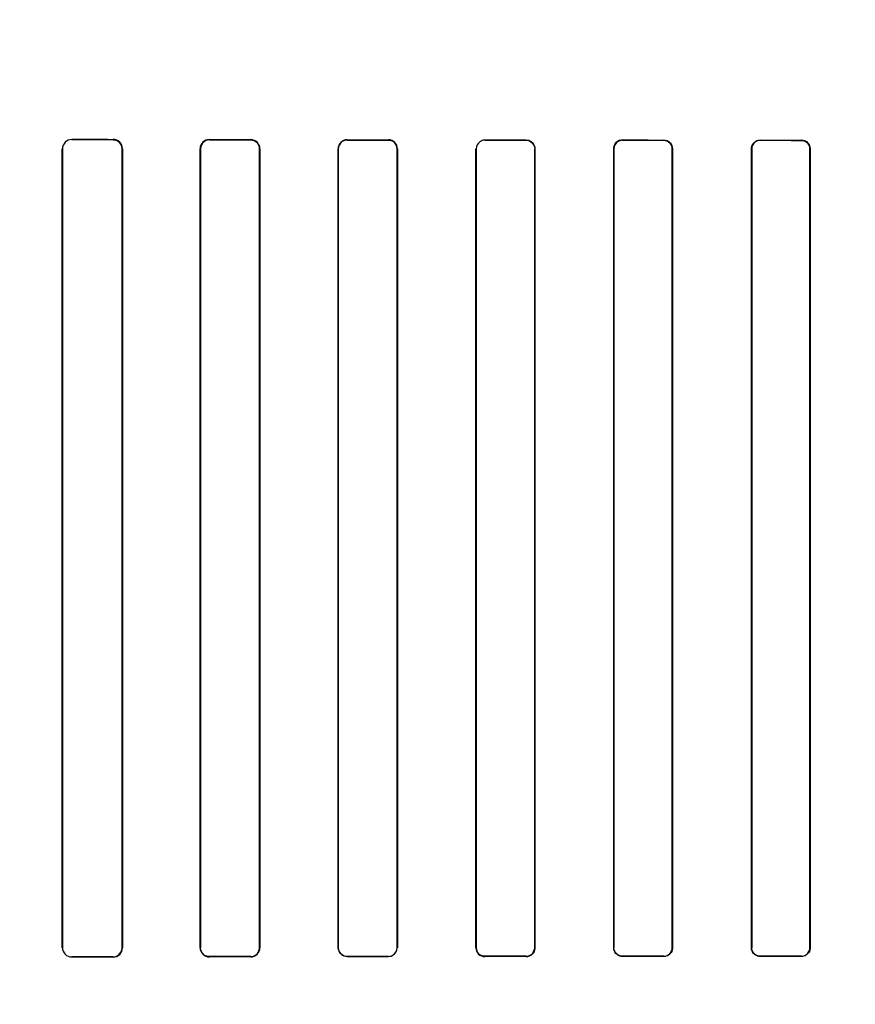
# Model space of a CAD drawing. Header units: millimetres. Extents: x 0 to 297, y 0 to 210.
# Tile 174 of 256: x 58.635 to 58.908, y 158.987 to 159.308. Entities that reach past the tile are written whole.
import ezdxf

# ---------------------------------------------------------------- set-up
doc = ezdxf.new("R2010")
doc.units = ezdxf.units.MM
doc.header["$LTSCALE"] = 16.335
doc.layers.get('0').update_dxf_attribs({"linetype": 'CONTINUOUS'})
for name, color, linetype in [('AXES_REF', 7, 'CONTINUOUS'), ('INTFCLR_1', 7, 'CONTINUOUS'), ('INTFCLR_72935', 7, 'CONTINUOUS')]:
    doc.layers.add(name, color=color, linetype=linetype)

msp = doc.modelspace()

# ---------------------------------------------------------------- linework, layer by layer
at = {"color": 7, "linetype": 'Continuous'}
for radius in [8.72625, 8.7255, 8.66962]:
    msp.add_circle((57.53761, 154.41059), radius, dxfattribs=at)
msp.add_arc((57.53761, 154.41059), 8.64, 278.277129, 261.722871, dxfattribs=at)
at = {"layer": 'AXES_REF', "color": 9, "linetype": 'Continuous'}
for radius in [7.96006, 5.33572]:
    msp.add_circle((57.53761, 154.41059), radius, dxfattribs=at)
at = {"layer": 'INTFCLR_1', "color": 9, "linetype": 'Continuous'}
for p, q in [((58.65161, 159.2692), (58.65161, 159.26909)), ((58.66511, 159.26906), (58.66511, 159.26917)), ((58.69661, 159.26911), (58.69661, 159.269)), ((58.71011, 159.26898), (58.71011, 159.26909)), ((58.74161, 159.26904), (58.74161, 159.26894)), ((58.75511, 159.26892), (58.75511, 159.26902)), ((58.78661, 159.26899), (58.78661, 159.26889)), ((58.80011, 159.26888), (58.80011, 159.26898)), ((58.83161, 159.26896), (58.83161, 159.26886)), ((58.84511, 159.26886), (58.84511, 159.26895)), ((58.87661, 159.26894), (58.87661, 159.26885)), ((58.89011, 159.26884), (58.89011, 159.26894)), ((58.64859, 159.26608), (58.64848, 159.26608)), ((58.6682, 159.26608), (58.66809, 159.26608)), ((58.69368, 159.26608), (58.69357, 159.26608)), ((58.71312, 159.26608), (58.71301, 159.26608)), ((58.73874, 159.26608), (58.73864, 159.26608)), ((58.75805, 159.26608), (58.75796, 159.26608)), ((58.78379, 159.26608), (58.78369, 159.26608)), ((58.80301, 159.26608), (58.80291, 159.26608)), ((58.82882, 159.26608), (58.82873, 159.26608)), ((58.84798, 159.26608), (58.84789, 159.26608)), ((58.87384, 159.26608), (58.87374, 159.26608)), ((58.89297, 159.26608), (58.89288, 159.26608)), ((58.64848, 159.00508), (58.64859, 159.00508)), ((58.66809, 159.00508), (58.6682, 159.00508)), ((58.69357, 159.00508), (58.69368, 159.00508)), ((58.71301, 159.00508), (58.71312, 159.00508)), ((58.73864, 159.00508), (58.73874, 159.00508)), ((58.75796, 159.00508), (58.75805, 159.00508)), ((58.78369, 159.00508), (58.78379, 159.00508)), ((58.80291, 159.00508), (58.80301, 159.00508)), ((58.82873, 159.00508), (58.82882, 159.00508)), ((58.84789, 159.00508), (58.84798, 159.00508)), ((58.87374, 159.00508), (58.87384, 159.00508)), ((58.89288, 159.00508), (58.89297, 159.00508)), ((58.65161, 159.00206), (58.65161, 159.00195)), ((58.66511, 159.00198), (58.66511, 159.00209)), ((58.69661, 159.00215), (58.69661, 159.00204)), ((58.71011, 159.00206), (58.71011, 159.00217)), ((58.74161, 159.00221), (58.74161, 159.00211)), ((58.75511, 159.00213), (58.75511, 159.00223)), ((58.78661, 159.00226), (58.78661, 159.00216)), ((58.80011, 159.00217), (58.80011, 159.00227)), ((58.83161, 159.00229), (58.83161, 159.00219)), ((58.84511, 159.0022), (58.84511, 159.0023)), ((58.87661, 159.00231), (58.87661, 159.00221)), ((58.89011, 159.00221), (58.89011, 159.00231))]:
    msp.add_line(p, q, dxfattribs=at)
at = {"layer": 'INTFCLR_1', "color": 6, "linetype": 'Continuous'}
for p, q in [((58.64848, 159.00508), (58.64848, 159.26608)), ((58.64859, 159.00508), (58.64859, 159.26608)), ((58.66809, 159.26608), (58.66809, 159.00508)), ((58.6682, 159.26608), (58.6682, 159.00508)), ((58.69357, 159.00508), (58.69357, 159.26608)), ((58.69368, 159.00508), (58.69368, 159.26608)), ((58.71301, 159.26608), (58.71301, 159.00508)), ((58.71312, 159.26608), (58.71312, 159.00508)), ((58.73864, 159.00508), (58.73864, 159.26608)), ((58.73874, 159.00508), (58.73874, 159.26608)), ((58.75796, 159.26608), (58.75796, 159.00508)), ((58.75805, 159.26608), (58.75805, 159.00508)), ((58.78369, 159.00508), (58.78369, 159.26608)), ((58.78379, 159.00508), (58.78379, 159.26608)), ((58.80291, 159.26608), (58.80291, 159.00508)), ((58.80301, 159.26608), (58.80301, 159.00508)), ((58.82873, 159.00508), (58.82873, 159.26608)), ((58.82882, 159.00508), (58.82882, 159.26608)), ((58.84789, 159.26608), (58.84789, 159.00508)), ((58.84798, 159.26608), (58.84798, 159.00508)), ((58.87374, 159.00508), (58.87374, 159.26608)), ((58.87384, 159.00508), (58.87384, 159.26608)), ((58.89288, 159.26608), (58.89288, 159.00508)), ((58.89297, 159.26608), (58.89297, 159.00508))]:
    msp.add_line(p, q, dxfattribs=at)
for centre, radius, start, end in [((58.6516, 159.26607), 0.00301, 89.8956, 179.9841), ((58.69661, 159.26607), 0.00293, 89.9249, 179.9812), ((58.74161, 159.26607), 0.00297, 89.9444, 179.98), ((58.74161, 159.26607), 0.00287, 89.9493, 179.9799), ((58.87661, 159.26608), 0.00277, 89.9895, 179.9979), ((58.6516, 159.00508), 0.00301, 180.0149, 270.1057), ((58.6651, 159.00508), 0.00309, 270.1341, 359.9843), ((58.7101, 159.00508), 0.00301, 270.1095, 359.9813), ((58.75511, 159.00508), 0.00285, 270.0701, 359.9942), ((58.78661, 159.00508), 0.00292, 180.005, 270.0472), ((58.84511, 159.00508), 0.00278, 270.0266, 359.9973)]:
    msp.add_arc(centre, radius, start, end, dxfattribs=at)
for centre, major_axis, start_param, end_param in [((58.90586, 159.27058), (0.4694, 0), -2.143198, -2.109347), ((58.90586, 159.27058), (0.4964, 0), -2.10853, -2.077154), ((58.90586, 159.27058), (0.4694, 0), -2.032847, -2.000965), ((58.90586, 159.27058), (0.4964, 0), -2.005937, -1.976148), ((58.90586, 159.27058), (0.4694, 0), -1.928279, -1.897747), ((58.90586, 159.27058), (0.4964, 0), -1.908037, -1.879358), ((58.90586, 159.27058), (0.4694, 0), -1.827661, -1.798036), ((58.90586, 159.27058), (0.4964, 0), -1.8134, -1.785477), ((58.90586, 159.27058), (0.4694, 0), -1.729645, -1.700582), ((58.90586, 159.27058), (0.4964, 0), -1.720938, -1.693486), ((58.90586, 159.27058), (0.4694, 0), -1.633151, -1.604356), ((58.90586, 159.27058), (0.4964, 0), -1.629755, -1.60253), ((58.90586, 159.00058), (0.4964, 0), 2.077154, 2.10853), ((58.90586, 159.00058), (0.4694, 0), 2.109347, 2.143198), ((58.90586, 159.00058), (0.4964, 0), 1.976148, 2.005937), ((58.90586, 159.00058), (0.4694, 0), 2.000965, 2.032847), ((58.90586, 159.00058), (0.4964, 0), 1.879358, 1.908037), ((58.90586, 159.00058), (0.4694, 0), 1.897747, 1.928279), ((58.90586, 159.00058), (0.4964, 0), 1.785477, 1.8134), ((58.90586, 159.00058), (0.4694, 0), 1.798036, 1.827661), ((58.90586, 159.00058), (0.4964, 0), 1.693486, 1.720938), ((58.90586, 159.00058), (0.4694, 0), 1.700582, 1.729645), ((58.90586, 159.00058), (0.4964, 0), 1.60253, 1.629755), ((58.90586, 159.00058), (0.4694, 0), 1.604356, 1.633151)]:
    msp.add_ellipse(centre, major_axis=major_axis, ratio=0.003491, start_param=start_param, end_param=end_param, dxfattribs=at)
for points, knots in [([(58.66511, 159.26906), (58.66572, 159.26906), (58.66727, 159.26859), (58.66809, 159.26698), (58.66809, 159.26608)], [0, 0, 0, 0, 0.401644, 1, 1, 1, 1]), ([(58.71011, 159.26898), (58.71069, 159.26898), (58.7122, 159.26854), (58.71301, 159.26697), (58.71301, 159.26608)], [0, 0, 0, 0, 0.393953, 1, 1, 1, 1]), ([(58.75511, 159.26892), (58.75567, 159.26892), (58.75715, 159.2685), (58.75796, 159.26696), (58.75796, 159.26608)], [0, 0, 0, 0, 0.388492, 1, 1, 1, 1]), ([(58.80011, 159.26888), (58.80066, 159.26888), (58.80212, 159.26847), (58.80291, 159.26695), (58.80291, 159.26608)], [0, 0, 0, 0, 0.38478, 1, 1, 1, 1]), ([(58.82873, 159.26608), (58.82873, 159.26663), (58.82915, 159.26813), (58.8307, 159.26896), (58.83161, 159.26896)], [0, 0, 0, 0, 0.379458, 1, 1, 1, 1]), ([(58.84511, 159.26886), (58.84565, 159.26886), (58.84709, 159.26845), (58.84789, 159.26695), (58.84789, 159.26608)], [0, 0, 0, 0, 0.382518, 1, 1, 1, 1]), ([(58.87374, 159.26608), (58.87374, 159.26663), (58.87416, 159.26812), (58.87571, 159.26894), (58.87661, 159.26894)], [0, 0, 0, 0, 0.381125, 1, 1, 1, 1]), ([(58.89011, 159.26884), (58.89065, 159.26884), (58.89208, 159.26844), (58.89288, 159.26694), (58.89288, 159.26608)], [0, 0, 0, 0, 0.381532, 1, 1, 1, 1]), ([(58.69661, 159.00215), (58.69602, 159.00215), (58.69449, 159.0026), (58.69368, 159.00418), (58.69368, 159.00508)], [0, 0, 0, 0, 0.396507, 1, 1, 1, 1]), ([(58.74161, 159.00221), (58.74104, 159.00221), (58.73955, 159.00264), (58.73874, 159.00419), (58.73874, 159.00508)], [0, 0, 0, 0, 0.39028, 1, 1, 1, 1]), ([(58.78661, 159.00226), (58.78606, 159.00226), (58.78459, 159.00268), (58.78379, 159.0042), (58.78379, 159.00508)], [0, 0, 0, 0, 0.385962, 1, 1, 1, 1]), ([(58.80301, 159.00508), (58.80301, 159.00452), (58.80259, 159.00301), (58.80103, 159.00217), (58.80011, 159.00217)], [0, 0, 0, 0, 0.377865, 1, 1, 1, 1]), ([(58.83161, 159.00229), (58.83107, 159.00229), (58.82962, 159.0027), (58.82882, 159.0042), (58.82882, 159.00508)], [0, 0, 0, 0, 0.383191, 1, 1, 1, 1]), ([(58.84798, 159.00508), (58.84798, 159.00452), (58.84756, 159.00303), (58.84601, 159.0022), (58.84511, 159.0022)], [0, 0, 0, 0, 0.380355, 1, 1, 1, 1]), ([(58.87661, 159.00231), (58.87607, 159.00231), (58.87463, 159.00271), (58.87384, 159.00421), (58.87384, 159.00508)], [0, 0, 0, 0, 0.381753, 1, 1, 1, 1]), ([(58.89297, 159.00508), (58.89297, 159.00452), (58.89255, 159.00304), (58.89101, 159.00221), (58.89011, 159.00221)], [0, 0, 0, 0, 0.381416, 1, 1, 1, 1])]:
    msp.add_open_spline(points, degree=3, knots=knots, dxfattribs=at)
at = {"layer": 'INTFCLR_72935', "color": 9, "linetype": 'Continuous'}
for p, q in [((58.65161, 159.26909), (58.65161, 159.2692)), ((58.66511, 159.26917), (58.66511, 159.26906)), ((58.69661, 159.269), (58.69661, 159.26911)), ((58.71011, 159.26909), (58.71011, 159.26898)), ((58.74161, 159.26894), (58.74161, 159.26904)), ((58.75511, 159.26902), (58.75511, 159.26892)), ((58.78661, 159.26889), (58.78661, 159.26899)), ((58.80011, 159.26898), (58.80011, 159.26888)), ((58.83161, 159.26886), (58.83161, 159.26896)), ((58.84511, 159.26895), (58.84511, 159.26886)), ((58.87661, 159.26885), (58.87661, 159.26894)), ((58.89011, 159.26894), (58.89011, 159.26884)), ((58.64848, 159.26608), (58.64859, 159.26608)), ((58.66809, 159.26608), (58.6682, 159.26608)), ((58.69357, 159.26608), (58.69368, 159.26608)), ((58.71301, 159.26608), (58.71312, 159.26608)), ((58.73864, 159.26608), (58.73874, 159.26608)), ((58.75796, 159.26608), (58.75805, 159.26608)), ((58.78369, 159.26608), (58.78379, 159.26608)), ((58.80291, 159.26608), (58.80301, 159.26608)), ((58.82873, 159.26608), (58.82882, 159.26608)), ((58.84789, 159.26608), (58.84798, 159.26608)), ((58.87374, 159.26608), (58.87384, 159.26608)), ((58.89288, 159.26608), (58.89297, 159.26608)), ((58.64859, 159.00508), (58.64848, 159.00508)), ((58.6682, 159.00508), (58.66809, 159.00508)), ((58.69368, 159.00508), (58.69357, 159.00508)), ((58.71312, 159.00508), (58.71301, 159.00508)), ((58.73874, 159.00508), (58.73864, 159.00508)), ((58.75805, 159.00508), (58.75796, 159.00508)), ((58.78379, 159.00508), (58.78369, 159.00508)), ((58.80301, 159.00508), (58.80291, 159.00508)), ((58.82882, 159.00508), (58.82873, 159.00508)), ((58.84798, 159.00508), (58.84789, 159.00508)), ((58.87384, 159.00508), (58.87374, 159.00508)), ((58.89297, 159.00508), (58.89288, 159.00508)), ((58.65161, 159.00195), (58.65161, 159.00206)), ((58.66511, 159.00209), (58.66511, 159.00198)), ((58.69661, 159.00204), (58.69661, 159.00215)), ((58.71011, 159.00217), (58.71011, 159.00206)), ((58.74161, 159.00211), (58.74161, 159.00221)), ((58.75511, 159.00223), (58.75511, 159.00213)), ((58.78661, 159.00216), (58.78661, 159.00226)), ((58.80011, 159.00227), (58.80011, 159.00217)), ((58.83161, 159.00219), (58.83161, 159.00229)), ((58.84511, 159.0023), (58.84511, 159.0022)), ((58.87661, 159.00221), (58.87661, 159.00231)), ((58.89011, 159.00231), (58.89011, 159.00221))]:
    msp.add_line(p, q, dxfattribs=at)
at = {"layer": 'INTFCLR_72935', "color": 6, "linetype": 'Continuous'}
for p, q in [((58.64848, 159.26608), (58.64848, 159.00508)), ((58.64859, 159.26608), (58.64859, 159.00508)), ((58.66809, 159.00508), (58.66809, 159.26608)), ((58.6682, 159.00508), (58.6682, 159.26608)), ((58.69357, 159.26608), (58.69357, 159.00508)), ((58.69368, 159.26608), (58.69368, 159.00508)), ((58.71301, 159.00508), (58.71301, 159.26608)), ((58.71312, 159.00508), (58.71312, 159.26608)), ((58.73864, 159.26608), (58.73864, 159.00508)), ((58.73874, 159.26608), (58.73874, 159.00508)), ((58.75796, 159.00508), (58.75796, 159.26608)), ((58.75805, 159.00508), (58.75805, 159.26608)), ((58.78369, 159.26608), (58.78369, 159.00508)), ((58.78379, 159.26608), (58.78379, 159.00508)), ((58.80291, 159.00508), (58.80291, 159.26608)), ((58.80301, 159.00508), (58.80301, 159.26608)), ((58.82873, 159.26608), (58.82873, 159.00508)), ((58.82882, 159.26608), (58.82882, 159.00508)), ((58.84789, 159.00508), (58.84789, 159.26608)), ((58.84798, 159.00508), (58.84798, 159.26608)), ((58.87374, 159.26608), (58.87374, 159.00508)), ((58.87384, 159.26608), (58.87384, 159.00508)), ((58.89288, 159.00508), (58.89288, 159.26608)), ((58.89297, 159.00508), (58.89297, 159.26608))]:
    msp.add_line(p, q, dxfattribs=at)
for centre, radius, start, end in [((58.6651, 159.26608), 0.00309, 0.0028, 89.8792), ((58.6651, 159.26608), 0.00298, 0.0032, 89.8871), ((58.6966, 159.26608), 0.00303, 89.9024, 179.997), ((58.7101, 159.26607), 0.00301, 0.0187, 89.8904), ((58.71011, 159.26608), 0.00291, 0.0021, 89.9129), ((58.75511, 159.26607), 0.00295, 0.02, 89.9129), ((58.75511, 159.26608), 0.00285, 0.0058, 89.9299), ((58.83161, 159.26608), 0.00288, 89.9698, 179.9979), ((58.84511, 159.26608), 0.00278, 0.0027, 89.9734), ((58.89011, 159.26608), 0.00277, 0.0005, 89.9938), ((58.6516, 159.00508), 0.00301, 180.0031, 270.1175), ((58.6651, 159.00508), 0.00309, 270.1217, 359.9964), ((58.69661, 159.00508), 0.00303, 180.0183, 270.0822), ((58.74161, 159.00508), 0.00287, 180.0085, 270.0604), ((58.78661, 159.00508), 0.00282, 180.0044, 270.0447), ((58.80011, 159.00508), 0.0029, 270.0493, 359.9969)]:
    msp.add_arc(centre, radius, start, end, dxfattribs=at)
for centre, major_axis, start_param, end_param in [((58.90586, 159.27058), (0.4694, 0), -2.143198, -2.109347), ((58.90586, 159.27058), (0.4964, 0), -2.10853, -2.077154), ((58.90586, 159.27058), (0.4694, 0), -2.032847, -2.000965), ((58.90586, 159.27058), (0.4964, 0), -2.005937, -1.976148), ((58.90586, 159.27058), (0.4694, 0), -1.928279, -1.897747), ((58.90586, 159.27058), (0.4964, 0), -1.908037, -1.879358), ((58.90586, 159.27058), (0.4694, 0), -1.827661, -1.798036), ((58.90586, 159.27058), (0.4964, 0), -1.8134, -1.785477), ((58.90586, 159.27058), (0.4694, 0), -1.729645, -1.700582), ((58.90586, 159.27058), (0.4964, 0), -1.720938, -1.693486), ((58.90586, 159.27058), (0.4694, 0), -1.633151, -1.604356), ((58.90586, 159.27058), (0.4964, 0), -1.629755, -1.60253), ((58.90586, 159.00058), (0.4964, 0), 2.077154, 2.10853), ((58.90586, 159.00058), (0.4694, 0), 2.109347, 2.143198), ((58.90586, 159.00058), (0.4964, 0), 1.976148, 2.005937), ((58.90586, 159.00058), (0.4694, 0), 2.000965, 2.032847), ((58.90586, 159.00058), (0.4964, 0), 1.879358, 1.908037), ((58.90586, 159.00058), (0.4694, 0), 1.897747, 1.928279), ((58.90586, 159.00058), (0.4964, 0), 1.785477, 1.8134), ((58.90586, 159.00058), (0.4694, 0), 1.798036, 1.827661), ((58.90586, 159.00058), (0.4964, 0), 1.693486, 1.720938), ((58.90586, 159.00058), (0.4694, 0), 1.700582, 1.729645), ((58.90586, 159.00058), (0.4964, 0), 1.60253, 1.629755), ((58.90586, 159.00058), (0.4694, 0), 1.604356, 1.633151)]:
    msp.add_ellipse(centre, major_axis=major_axis, ratio=0.003491, start_param=start_param, end_param=end_param, dxfattribs=at)
for points, knots in [([(58.69661, 159.269), (58.69601, 159.26901), (58.69448, 159.26854), (58.69368, 159.26696), (58.69368, 159.26608)], [0, 0, 0, 0, 0.404563, 1, 1, 1, 1]), ([(58.74161, 159.26894), (58.74103, 159.26894), (58.73954, 159.2685), (58.73874, 159.26695), (58.73874, 159.26608)], [0, 0, 0, 0, 0.397668, 1, 1, 1, 1]), ([(58.78661, 159.26889), (58.78605, 159.26889), (58.78458, 159.26846), (58.78379, 159.26695), (58.78379, 159.26608)], [0, 0, 0, 0, 0.393269, 1, 1, 1, 1]), ([(58.80011, 159.26898), (58.80068, 159.26898), (58.80219, 159.26854), (58.80301, 159.26698), (58.80301, 159.26608)], [0, 0, 0, 0, 0.389513, 1, 1, 1, 1]), ([(58.83161, 159.26886), (58.83106, 159.26886), (58.82961, 159.26844), (58.82882, 159.26694), (58.82882, 159.26608)], [0, 0, 0, 0, 0.390452, 1, 1, 1, 1]), ([(58.84511, 159.26895), (58.84568, 159.26895), (58.84717, 159.26852), (58.84798, 159.26697), (58.84798, 159.26608)], [0, 0, 0, 0, 0.389548, 1, 1, 1, 1]), ([(58.87661, 159.26885), (58.87606, 159.26885), (58.87462, 159.26843), (58.87384, 159.26693), (58.87384, 159.26608)], [0, 0, 0, 0, 0.390053, 1, 1, 1, 1]), ([(58.89011, 159.26894), (58.89067, 159.26894), (58.89216, 159.26851), (58.89297, 159.26697), (58.89297, 159.26608)], [0, 0, 0, 0, 0.386431, 1, 1, 1, 1]), ([(58.66511, 159.00209), (58.66573, 159.00209), (58.66729, 159.00258), (58.66809, 159.00418), (58.66809, 159.00508)], [0, 0, 0, 0, 0.409084, 1, 1, 1, 1]), ([(58.71011, 159.00217), (58.7107, 159.00217), (58.71222, 159.00263), (58.71301, 159.00419), (58.71301, 159.00508)], [0, 0, 0, 0, 0.400765, 1, 1, 1, 1]), ([(58.75511, 159.00223), (58.75568, 159.00223), (58.75716, 159.00266), (58.75796, 159.0042), (58.75796, 159.00508)], [0, 0, 0, 0, 0.393493, 1, 1, 1, 1]), ([(58.80011, 159.00227), (58.80066, 159.00227), (58.80212, 159.00269), (58.80291, 159.0042), (58.80291, 159.00508)], [0, 0, 0, 0, 0.38908, 1, 1, 1, 1]), ([(58.83161, 159.00219), (58.83104, 159.00219), (58.82954, 159.00263), (58.82873, 159.00418), (58.82873, 159.00508)], [0, 0, 0, 0, 0.390739, 1, 1, 1, 1]), ([(58.84511, 159.0023), (58.84566, 159.0023), (58.84711, 159.00271), (58.84789, 159.00421), (58.84789, 159.00508)], [0, 0, 0, 0, 0.389405, 1, 1, 1, 1]), ([(58.87661, 159.00221), (58.87604, 159.00221), (58.87455, 159.00264), (58.87374, 159.00419), (58.87374, 159.00508)], [0, 0, 0, 0, 0.390177, 1, 1, 1, 1]), ([(58.89011, 159.00231), (58.89065, 159.00231), (58.89209, 159.00272), (58.89288, 159.00421), (58.89288, 159.00508)], [0, 0, 0, 0, 0.386481, 1, 1, 1, 1])]:
    msp.add_open_spline(points, degree=3, knots=knots, dxfattribs=at)

doc.saveas('drawing.dxf')
